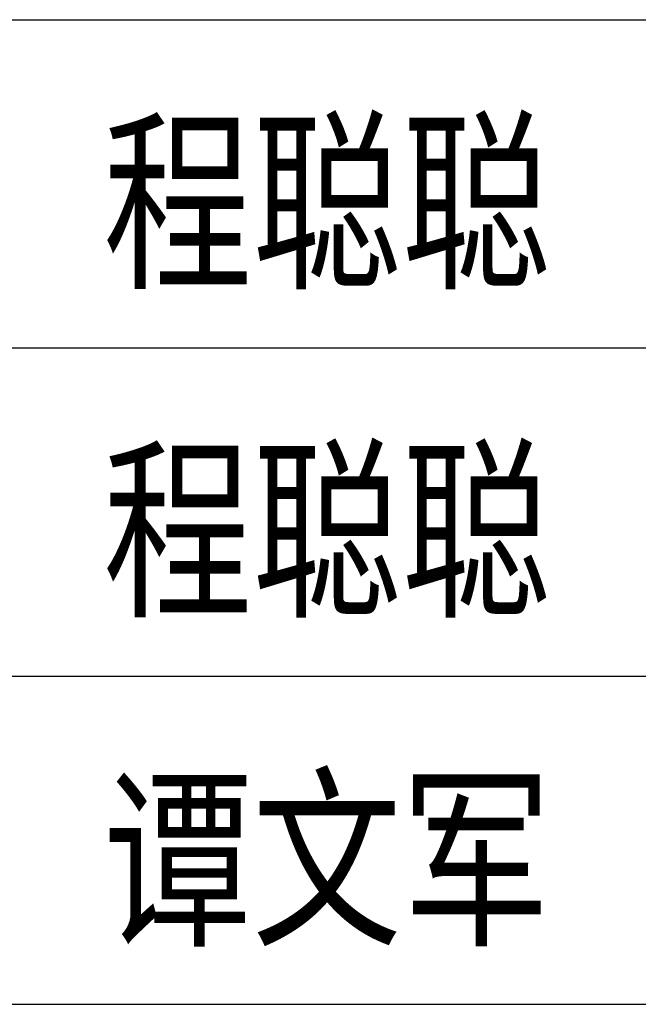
# Model space of a CAD drawing. Extents: x 499396 to 499732, y 3804753 to 3804872.
# Tile 18 of 41: x 499555.54 to 499558.55, y 3804779.18 to 3804783.98. Entities that reach past the tile are written whole.
import ezdxf
from ezdxf.enums import TextEntityAlignment as Align

# ---------------------------------------------------------------- set-up
doc = ezdxf.new("R2010")
doc.units = 0
doc.layers.get('0').update_dxf_attribs({"linetype": 'CONTINUOUS'})
doc.layers.add('PUB_TITLE', color=4, linetype='CONTINUOUS')
doc.layers.add('TK', color=7, linetype='CONTINUOUS')
doc.styles.add('TKHZ1', font='txt', dxfattribs={"width": 0.8})

# ---------------------------------------------------------------- blocks, each defined once
blk = doc.blocks.new('wrtgtg')
at = {"layer": 'PUB_TITLE'}
for p, q in [((2204.3, 9558.8), (7804.3, 9558.8)), ((2204.3, 8758.8), (7804.3, 8758.8)), ((2204.3, 7958.8), (7804.3, 7958.8)), ((2204.3, 7158.8), (7804.3, 7158.8))]:
    blk.add_line(p, q, dxfattribs=at)
at = {"layer": 'TK', "style": 'TKHZ1', "width": 0.8}
for s, p in [('程聪聪', (5361.9, 9120.8)), ('程聪聪', (5361.9, 8320.8)), ('谭文军', (5361.9, 7520.7))]:
    blk.add_text(s, height=350, dxfattribs=at).set_placement(p, align=Align.MIDDLE)

msp = doc.modelspace()

# ---------------------------------------------------------------- block references
at = {"xscale": 0.002, "yscale": 0.002, "zscale": 0.002}
msp.add_blockref('wrtgtg', (499546.3114, 3804764.8589), dxfattribs=at)

doc.saveas('drawing.dxf')
